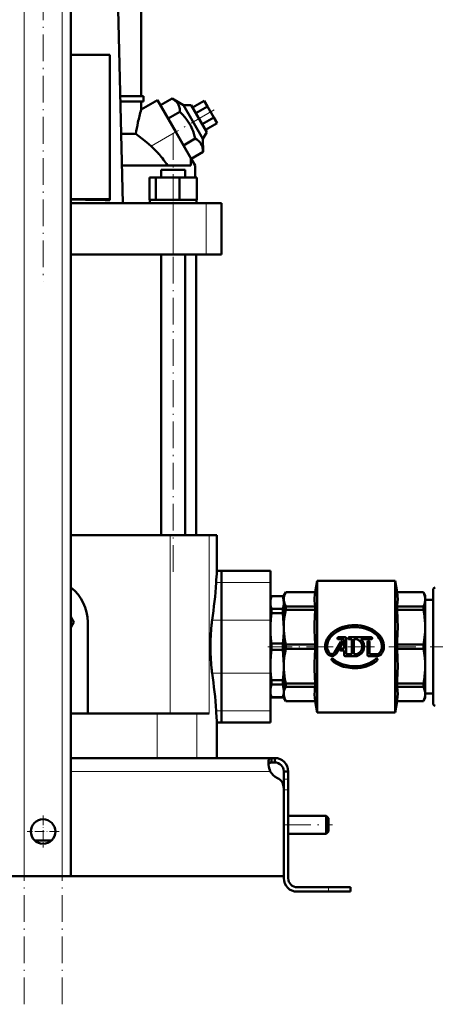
# Model space of a CAD drawing. Extents: x -1351 to 1763, y -1300 to 612.
# Tile 5 of 84: x -1078 to -892, y -326 to 116. Entities that reach past the tile are written whole.
import ezdxf

# ---------------------------------------------------------------- set-up
doc = ezdxf.new("R2010")
doc.units = 0
doc.linetypes.add('DASHDOT', pattern=[18.5, 12, -3, 0.5, -3])

msp = doc.modelspace()

# ---------------------------------------------------------------- linework, layer by layer
at = {"color": 7, "linetype": 'DASHDOT', "lineweight": 18}
for p, q in [((-1076.13, -326), (-1076.13, 364.9)), ((-1059.13, -326), (-1059.13, 364.9)), ((-1067.63, 146.42), (-1067.63, -1.66)), ((-990.85, 75.61), (-1009.54, 64.82)), ((-1009.3, -131.83), (-1009.3, 65.09)), ((-881.91, -165.42), (-966.71, -165.42)), ((-959.43, -245.42), (-937.83, -245.42))]:
    msp.add_line(p, q, dxfattribs=at)
at = {"color": 7, "lineweight": 18}
for p, q in [((-1076.13, -268.42), (-1076.13, 307.33)), ((-1059.13, -268.42), (-1059.13, 307.33)), ((-1019.18, 59.25), (-1008.05, 65.68)), ((-1009.29, 10.68), (-1009.29, 33.68)), ((-994.42, 10.68), (-994.42, 33.68)), ((-1010.62, -115.42), (-1010.62, -195.42)), ((-993.12, -115.42), (-993.12, -195.42)), ((-987.63, -136.66), (-989.98, -136.66)), ((-987.63, -136.66), (-965.63, -136.66)), ((-991.8, -153.58), (-987.63, -153.58)), ((-987.63, -153.58), (-965.63, -153.58)), ((-987.63, -177.27), (-991.8, -177.27)), ((-987.63, -177.27), (-965.63, -177.27)), ((-987.63, -194.18), (-989.98, -194.18)), ((-987.63, -194.18), (-965.63, -194.18)), ((-1016.44, -195.42), (-1016.44, -215.42)), ((-998.69, -195.42), (-998.69, -215.42)), ((-1055.13, -221.42), (-965.66, -221.42)), ((-957.63, -224.84), (-959.63, -224.84)), ((-957.63, -229.67), (-959.63, -229.67)), ((-939.63, -273.42), (-939.63, -275.42))]:
    msp.add_line(p, q, dxfattribs=at)
at = {"color": 7, "lineweight": 50}
for p, q in [((-1055.13, -268.42), (-1055.13, 307.33)), ((-1031.84, 33.68), (-1034.3, 133.78)), ((-1023.63, 81.83), (-1023.63, 134.08)), ((-1037.63, 100.39), (-1055.13, 100.39)), ((-1037.63, 35.48), (-1037.63, 100.39)), ((-1033.02, 81.83), (-1022.63, 81.83)), ((-1023.63, 75.73), (-1016.3, 79.97)), ((-1022.63, 79.33), (-1022.63, 81.83)), ((-1008.05, 65.68), (-1016.3, 79.97)), ((-1014.98, 77.68), (-1009.71, 80.72)), ((-1009.71, 80.72), (-1004.62, 77.74)), ((-1000.54, 76.68), (-995.35, 79.68)), ((-993.9, 77.18), (-995.35, 79.68)), ((-1022.63, 79.33), (-1032.96, 79.33)), ((-1023.63, 75.73), (-1023.63, 79.33)), ((-1011.51, 71.68), (-1014.98, 77.68)), ((-1004.62, 77.74), (-1001.16, 77.74)), ((-1004.62, 77.74), (-995.89, 62.61)), ((-994.16, 65.61), (-1001.16, 77.74)), ((-999.1, 74.18), (-993.9, 77.18)), ((-991.02, 72.18), (-993.9, 77.18)), ((-1011.51, 71.68), (-1006.25, 74.72)), ((-1004.58, 59.68), (-1011.51, 71.68)), ((-996.21, 69.18), (-991.02, 72.18)), ((-989.57, 69.68), (-991.02, 72.18)), ((-994.77, 66.68), (-989.57, 69.68)), ((-1032.6, 64.8), (-1026.02, 64.8)), ((-1001.3, 53.99), (-1008.05, 65.68)), ((-1004.58, 59.68), (-999.32, 62.72)), ((-994.16, 65.61), (-995.89, 62.61)), ((-995.89, 62.61), (-995.85, 56.72)), ((-1001.12, 53.68), (-1004.58, 59.68)), ((-1001.3, 53.99), (-1001.41, 53.92)), ((-1001.41, 50.68), (-1001.41, 53.92)), ((-1001.3, 53.99), (-999.38, 50.66)), ((-1001.12, 53.68), (-995.85, 56.72)), ((-1001.41, 50.68), (-1032.25, 50.68)), ((-1014.68, 48.68), (-1005.49, 48.68)), ((-1014.68, 45.18), (-1014.68, 48.68)), ((-1005.49, 48.68), (-1003.92, 48.68)), ((-1003.92, 45.18), (-1003.92, 48.68)), ((-999.38, 45.18), (-999.38, 50.66)), ((-1019.89, 45.18), (-1017.05, 45.18)), ((-1019.89, 35.18), (-1019.89, 45.18)), ((-1017.05, 35.18), (-1017.05, 45.18)), ((-1017.05, 45.18), (-1006.46, 45.18)), ((-1006.46, 35.18), (-1006.46, 45.18)), ((-1006.46, 45.18), (-998.7, 45.18)), ((-998.7, 35.18), (-998.7, 45.18)), ((-998.7, 35.18), (-998.7, 45.18)), ((-1055.13, 35.48), (-1037.63, 35.48)), ((-1037.63, 35.07), (-1037.63, 35.48)), ((-1055.13, 33.68), (-1009.29, 33.68)), ((-1019.89, 35.18), (-1019.75, 35.18)), ((-1019.75, 35.18), (-1017.34, 35.18)), ((-1019.75, 35.18), (-1019.75, 33.68)), ((-1017.34, 35.18), (-1017.05, 35.18)), ((-1017.05, 35.18), (-1015.96, 35.18)), ((-1015.96, 35.18), (-1009.3, 35.18)), ((-1009.3, 35.18), (-1007.55, 35.18)), ((-1009.29, 33.68), (-994.42, 33.68)), ((-1007.55, 35.18), (-1006.46, 35.18)), ((-1006.46, 35.18), (-1005.66, 35.18)), ((-1005.66, 35.18), (-999.5, 35.18)), ((-999.5, 35.18), (-998.7, 35.18)), ((-998.99, 35.18), (-998.85, 35.18)), ((-998.85, 35.18), (-998.85, 33.68)), ((-998.85, 35.18), (-998.85, 33.68)), ((-994.42, 33.68), (-987.63, 33.68)), ((-987.63, 10.68), (-987.63, 33.68)), ((-1009.29, 10.68), (-1055.13, 10.68)), ((-1014.68, -115.42), (-1014.68, 10.68)), ((-994.42, 10.68), (-1009.29, 10.68)), ((-1003.92, -115.42), (-1003.92, 10.68)), ((-998.88, 10.68), (-998.88, -115.42)), ((-987.63, 10.68), (-994.42, 10.68)), ((-1010.62, -115.42), (-1055.13, -115.42)), ((-1010.62, -115.42), (-993.12, -115.42)), ((-993.12, -115.42), (-989.63, -115.42)), ((-989.63, -131.42), (-989.63, -115.42)), ((-989.63, -131.42), (-987.63, -131.42)), ((-987.63, -131.42), (-987.63, -136.66)), ((-987.63, -136.66), (-987.63, -131.42)), ((-987.63, -131.42), (-965.63, -131.42)), ((-965.63, -131.42), (-965.63, -136.66)), ((-987.63, -153.58), (-987.63, -136.66)), ((-987.63, -136.66), (-987.63, -153.58)), ((-965.63, -153.58), (-965.63, -136.66)), ((-945.51, -140.92), (-944.63, -135.92)), ((-909.63, -135.92), (-944.63, -135.92)), ((-944.63, -135.92), (-944.63, -194.92)), ((-909.63, -135.92), (-909.63, -165.42)), ((-908.75, -140.92), (-909.63, -135.92)), ((-959.63, -142.42), (-958.77, -140.92)), ((-958.77, -140.92), (-958.77, -140.94)), ((-958.77, -140.92), (-945.51, -140.92)), ((-958.77, -140.94), (-945.51, -140.94)), ((-945.51, -140.92), (-945.51, -140.94)), ((-908.75, -140.92), (-908.75, -140.94)), ((-908.75, -140.92), (-897, -140.92)), ((-908.75, -140.94), (-897, -140.94)), ((-897, -140.92), (-897, -140.94)), ((-896.13, -142.42), (-897, -140.92)), ((-892.63, -139.92), (-892.63, -165.42)), ((-965.63, -143.92), (-965.18, -142.67)), ((-965.63, -145.56), (-965.63, -143.92)), ((-965.63, -157.2), (-965.63, -145.56)), ((-965.18, -142.71), (-965.18, -142.67)), ((-965.18, -142.67), (-960.09, -142.67)), ((-965.18, -142.71), (-960.09, -142.71)), ((-960.09, -142.71), (-960.09, -142.67)), ((-959.63, -143.92), (-960.09, -142.67)), ((-959.63, -142.42), (-959.63, -144.17)), ((-959.63, -144.17), (-959.63, -156.62)), ((-896.13, -142.42), (-896.13, -144.17)), ((-896.13, -144.17), (-896.13, -156.62)), ((-892.63, -144.42), (-896.13, -144.42)), ((-965.18, -150.32), (-965.18, -148.41)), ((-965.18, -148.41), (-960.09, -148.41)), ((-960.09, -150.32), (-960.09, -148.41)), ((-945.51, -147.4), (-958.77, -147.4)), ((-958.77, -147.4), (-958.77, -148.82)), ((-958.77, -148.82), (-945.51, -148.82)), ((-945.51, -147.4), (-945.51, -148.82)), ((-897, -147.4), (-908.75, -147.4)), ((-908.75, -147.4), (-908.75, -148.82)), ((-908.75, -148.82), (-897, -148.82)), ((-897, -147.4), (-897, -148.82)), ((-1055.13, -152.07), (-1053.78, -154.42)), ((-1053.78, -154.42), (-1055.13, -156.77)), ((-1047.63, -154.42), (-1047.63, -195.42)), ((-987.63, -153.58), (-987.63, -177.27)), ((-987.63, -177.27), (-987.63, -153.58)), ((-965.63, -153.58), (-965.63, -177.27)), ((-965.18, -150.32), (-960.09, -150.32)), ((-965.63, -173.65), (-965.63, -157.2)), ((-959.63, -156.62), (-959.63, -174.22)), ((-896.13, -156.62), (-896.13, -165.42)), ((-933.95, -163.3), (-936.85, -168.04)), ((-932.08, -161.22), (-935.08, -161.22)), ((-935.08, -162.12), (-932.77, -162.12)), ((-932.53, -166.23), (-932.53, -162.36)), ((-931.63, -161.67), (-931.63, -168.72)), ((-920.38, -161.22), (-930.22, -161.22)), ((-930.22, -162.12), (-929.11, -162.12)), ((-929.11, -168.72), (-929.11, -162.12)), ((-928.21, -162.12), (-926.84, -162.12)), ((-928.21, -162.12), (-928.21, -168.72)), ((-925.06, -162.12), (-920.38, -162.12)), ((-922.03, -169.17), (-922.03, -163.23)), ((-921.13, -163.23), (-921.13, -168.72)), ((-965.18, -166.78), (-965.18, -164.07)), ((-965.18, -164.07), (-960.09, -164.07)), ((-965.18, -166.78), (-960.09, -166.78)), ((-960.09, -166.78), (-960.09, -164.07)), ((-945.51, -164.42), (-958.77, -164.42)), ((-958.77, -164.42), (-958.77, -166.43)), ((-958.77, -166.43), (-945.51, -166.43)), ((-945.51, -164.42), (-945.51, -166.43)), ((-936.09, -168.51), (-933.18, -163.77)), ((-932.53, -166.23), (-933.97, -166.23)), ((-933.97, -167.13), (-932.53, -167.13)), ((-932.53, -169.17), (-932.53, -167.13)), ((-909.63, -165.42), (-909.63, -194.92)), ((-897, -164.42), (-908.75, -164.42)), ((-908.75, -164.42), (-908.75, -165.42)), ((-908.75, -165.42), (-908.75, -166.43)), ((-908.75, -166.43), (-897, -166.43)), ((-897, -165.42), (-897, -164.42)), ((-897, -166.43), (-897, -165.42)), ((-896.13, -165.42), (-896.13, -174.22)), ((-892.63, -165.42), (-892.63, -190.92)), ((-932.08, -169.62), (-926.77, -169.62)), ((-929.11, -168.72), (-931.63, -168.72)), ((-926.84, -168.72), (-928.21, -168.72)), ((-921.58, -169.62), (-917.53, -169.62)), ((-917.53, -168.72), (-921.13, -168.72)), ((-965.63, -185.29), (-965.63, -173.65)), ((-959.63, -174.22), (-959.63, -186.67)), ((-896.13, -174.22), (-896.13, -186.67)), ((-987.63, -194.18), (-987.63, -177.27)), ((-987.63, -177.27), (-987.63, -194.18)), ((-965.63, -194.18), (-965.63, -177.27)), ((-965.18, -182.44), (-965.18, -180.52)), ((-960.09, -180.52), (-965.18, -180.52)), ((-960.09, -182.44), (-960.09, -180.52)), ((-965.63, -186.92), (-965.63, -185.29)), ((-965.18, -182.44), (-960.09, -182.44)), ((-945.51, -182.02), (-958.77, -182.02)), ((-958.77, -182.02), (-958.77, -183.44)), ((-958.77, -183.44), (-945.51, -183.44)), ((-945.51, -182.02), (-945.51, -183.44)), ((-897, -182.02), (-908.75, -182.02)), ((-908.75, -182.02), (-908.75, -183.44)), ((-908.75, -183.44), (-897, -183.44)), ((-897, -182.02), (-897, -183.44)), ((-965.63, -186.92), (-965.18, -188.17)), ((-965.18, -188.17), (-965.18, -188.13)), ((-965.18, -188.13), (-960.09, -188.13)), ((-965.18, -188.17), (-960.09, -188.17)), ((-959.63, -186.92), (-960.09, -188.17)), ((-960.09, -188.17), (-960.09, -188.13)), ((-959.63, -186.67), (-959.63, -188.42)), ((-959.63, -188.42), (-958.77, -189.92)), ((-945.51, -189.9), (-958.77, -189.9)), ((-958.77, -189.92), (-958.77, -189.9)), ((-958.77, -189.92), (-945.51, -189.92)), ((-945.51, -189.9), (-945.51, -189.92)), ((-945.51, -189.92), (-944.63, -194.92)), ((-908.75, -189.92), (-909.63, -194.92)), ((-897, -189.9), (-908.75, -189.9)), ((-908.75, -189.9), (-908.75, -189.92)), ((-908.75, -189.92), (-897, -189.92)), ((-896.13, -188.42), (-897, -189.92)), ((-897, -189.9), (-897, -189.92)), ((-892.63, -186.42), (-896.13, -186.42)), ((-896.13, -186.67), (-896.13, -188.42)), ((-989.98, -194.18), (-989.91, -195.42)), ((-987.63, -194.18), (-987.63, -199.42)), ((-987.63, -199.42), (-987.63, -194.18)), ((-965.63, -194.18), (-965.63, -199.42)), ((-1055.13, -195.42), (-1016.44, -195.42)), ((-1016.44, -195.42), (-998.69, -195.42)), ((-998.69, -195.42), (-993.12, -195.42)), ((-909.63, -194.92), (-944.63, -194.92)), ((-989.63, -215.42), (-989.63, -199.42)), ((-989.63, -199.42), (-987.63, -199.42)), ((-987.63, -199.42), (-965.63, -199.42)), ((-1055.13, -215.42), (-965.17, -215.42)), ((-965.17, -215.42), (-965.17, -217.42)), ((-965.17, -215.42), (-963.63, -215.42)), ((-963.63, -215.42), (-963.63, -217.42)), ((-965.17, -217.42), (-963.63, -217.42)), ((-957.63, -221.42), (-959.63, -221.42)), ((-959.63, -221.42), (-959.63, -224.84)), ((-959.63, -229.67), (-959.63, -224.84)), ((-957.63, -224.84), (-957.63, -221.42)), ((-957.63, -229.67), (-957.63, -224.84)), ((-959.63, -268.42), (-959.63, -228.94)), ((-959.63, -269.42), (-959.63, -229.67)), ((-957.63, -269.42), (-957.63, -229.67)), ((-957.63, -241.42), (-940.63, -241.42)), ((-940.63, -245.42), (-940.63, -241.42)), ((-939.63, -242.42), (-940.63, -241.42)), ((-939.63, -245.42), (-939.63, -242.42)), ((-940.63, -249.42), (-940.63, -245.42)), ((-939.63, -248.42), (-939.63, -245.42)), ((-957.63, -249.42), (-940.63, -249.42)), ((-939.63, -248.42), (-940.63, -249.42)), ((-1071.41, -252.42), (-1067.63, -252.42)), ((-1067.63, -252.42), (-1063.86, -252.42)), ((-1067.63, -268.42), (-1175.63, -268.42)), ((-1076.13, -268.42), (-1080.13, -268.42)), ((-1076.13, -268.42), (-1059.13, -268.42)), ((-1067.63, -268.42), (-959.63, -268.42)), ((-1055.13, -268.42), (-1059.13, -268.42)), ((-953.63, -273.42), (-939.63, -273.42)), ((-929.63, -273.42), (-939.63, -273.42)), ((-929.63, -273.42), (-929.63, -275.42)), ((-939.63, -275.42), (-953.63, -275.42)), ((-929.63, -275.42), (-939.63, -275.42))]:
    msp.add_line(p, q, dxfattribs=at)
at = {"color": 7, "linetype": 'DASHDOT', "lineweight": 18, "ltscale": 0.02925}
for p, q in [((-934.5, -161.67), (-935.67, -161.67)), ((-935.08, -161.09), (-935.08, -162.26)), ((-932.98, -163.53), (-934.15, -163.53)), ((-933.57, -162.95), (-933.57, -164.12)), ((-929.64, -161.67), (-930.81, -161.67)), ((-930.22, -161.09), (-930.22, -162.26)), ((-921, -163.23), (-922.17, -163.23)), ((-921.58, -162.65), (-921.58, -163.82)), ((-919.8, -161.67), (-920.97, -161.67)), ((-920.38, -161.09), (-920.38, -162.26)), ((-933.39, -166.68), (-934.56, -166.68)), ((-933.97, -166.1), (-933.97, -167.27)), ((-937.22, -171.21), (-938.39, -171.21)), ((-937.81, -170.63), (-937.81, -171.8)), ((-917.37, -171.21), (-918.54, -171.21)), ((-917.96, -170.63), (-917.96, -171.8))]:
    msp.add_line(p, q, dxfattribs=at)
at = {"color": 7, "linetype": 'DASHDOT', "lineweight": 18, "ltscale": 0.060001}
msp.add_line((-959.83, -229.67), (-957.43, -229.67), dxfattribs=at)
at = {"color": 7, "linetype": 'DASHDOT', "lineweight": 18, "ltscale": 0.3575}
msp.add_line((-1067.63, -241.27), (-1067.63, -255.57), dxfattribs=at)
at = {"color": 7, "linetype": 'DASHDOT', "lineweight": 18, "ltscale": 0.357501}
msp.add_line((-1060.48, -248.42), (-1074.78, -248.42), dxfattribs=at)
at = {"color": 7, "linetype": 'DASHDOT', "lineweight": 18, "ltscale": 0.06}
msp.add_line((-939.63, -275.62), (-939.63, -273.22), dxfattribs=at)
at = {"color": 7, "lineweight": 50}
for points in [[(-1006.25, 74.72), (-1006.27, 75.4), (-1006.34, 76.05), (-1006.43, 76.57), (-1006.56, 77.08), (-1006.85, 77.83), (-1007.23, 78.52), (-1007.72, 79.15), (-1008.31, 79.73), (-1008.96, 80.24), (-1009.71, 80.72)], [(-999.32, 62.72), (-999.63, 63.87), (-999.97, 64.97), (-1000.33, 65.99), (-1000.73, 66.98), (-1001.41, 68.42), (-1002.19, 69.79), (-1003.07, 71.11), (-1004.07, 72.38), (-1005.1, 73.56), (-1006.25, 74.72)], [(-1019.18, 59.25), (-1021.24, 61.05), (-1023.32, 62.76), (-1024.68, 63.81), (-1026.02, 64.8)], [(-995.85, 56.72), (-995.88, 57.4), (-995.94, 58.05), (-996.04, 58.57), (-996.17, 59.08), (-996.45, 59.83), (-996.84, 60.52), (-997.32, 61.15), (-997.92, 61.73), (-998.57, 62.24), (-999.32, 62.72)], [(-959.63, -144.17), (-959.58, -143.37), (-959.41, -142.57), (-959.15, -141.78), (-958.77, -140.94)], [(-945.51, -147.4), (-945.69, -146.06), (-945.77, -144.8), (-945.77, -143.55), (-945.69, -142.28), (-945.51, -140.94)], [(-908.75, -140.94), (-908.55, -142.64), (-908.49, -144.25), (-908.52, -145.32), (-908.67, -146.89), (-908.75, -147.4)], [(-896.13, -144.17), (-896.16, -143.55), (-896.27, -142.92), (-896.43, -142.28), (-896.83, -141.29), (-897, -140.94)], [(-965.18, -142.71), (-965.46, -143.85), (-965.61, -144.99), (-965.63, -145.56)], [(-965.63, -145.56), (-965.58, -146.51), (-965.43, -147.46), (-965.18, -148.41)], [(-959.63, -145.55), (-959.68, -144.6), (-959.84, -143.66), (-960.09, -142.71)], [(-960.09, -148.41), (-959.8, -147.27), (-959.65, -146.13), (-959.63, -145.56)], [(-959.63, -144.17), (-959.6, -144.76), (-959.51, -145.35), (-959.36, -145.96), (-959.15, -146.56), (-958.77, -147.4)], [(-897, -147.4), (-896.55, -146.39), (-896.27, -145.42), (-896.16, -144.8), (-896.13, -144.17)], [(-958.77, -148.82), (-959.07, -150.37), (-959.39, -152.57), (-959.58, -154.73), (-959.63, -156.62)], [(-945.51, -164.42), (-945.69, -161.18), (-945.77, -158.12), (-945.77, -155.12), (-945.69, -152.06), (-945.51, -148.82)], [(-908.75, -148.82), (-908.55, -152.92), (-908.49, -156.8), (-908.52, -159.39), (-908.67, -163.18), (-908.75, -164.42)], [(-896.13, -156.62), (-896.16, -155.12), (-896.27, -153.6), (-896.43, -152.06), (-896.68, -150.47), (-897, -148.82)], [(-965.18, -150.32), (-965.46, -153.07), (-965.61, -155.82), (-965.63, -157.2)], [(-959.63, -157.2), (-959.68, -154.9), (-959.84, -152.61), (-960.09, -150.32)], [(-992.04, -155.53), (-992.22, -157.66), (-992.36, -160.03), (-992.44, -162.7), (-992.47, -165.42)], [(-965.63, -157.2), (-965.58, -159.49), (-965.43, -161.78), (-965.18, -164.07)], [(-960.09, -164.07), (-959.8, -161.32), (-959.65, -158.57), (-959.63, -157.2)], [(-959.63, -156.62), (-959.6, -158.04), (-959.51, -159.47), (-959.36, -160.93), (-959.15, -162.38), (-958.77, -164.42)], [(-914.68, -165.42), (-914.74, -164.55), (-914.89, -163.7), (-915.15, -162.86), (-915.52, -162.02), (-915.99, -161.22), (-916.54, -160.47), (-917.22, -159.71), (-917.98, -159.02), (-918.8, -158.4), (-919.77, -157.78), (-920.81, -157.25), (-921.89, -156.8), (-922.79, -156.49), (-923.71, -156.24), (-925.03, -155.98), (-926.38, -155.81), (-927.74, -155.75), (-929.09, -155.79), (-930.45, -155.93), (-931.79, -156.18), (-933.1, -156.53), (-934.36, -156.99), (-935.52, -157.53), (-936.58, -158.14), (-937.56, -158.84), (-938.4, -159.57), (-939.12, -160.34), (-939.74, -161.17), (-940.25, -162.03), (-940.62, -162.89), (-940.89, -163.78), (-941.03, -164.6), (-941.08, -165.42)], [(-940.18, -165.42), (-940.15, -164.81), (-940.06, -164.21), (-939.91, -163.61), (-939.71, -163.02), (-939.44, -162.44), (-939.13, -161.88), (-938.75, -161.32), (-938.32, -160.79), (-937.64, -160.09), (-936.87, -159.44), (-936.04, -158.86), (-935.33, -158.45), (-934.59, -158.07), (-933.47, -157.61), (-932.31, -157.24), (-931.12, -156.96), (-929.81, -156.76), (-928.49, -156.66), (-927.17, -156.66), (-925.82, -156.77), (-924.49, -156.99), (-923.22, -157.3), (-921.99, -157.72), (-920.87, -158.22), (-919.8, -158.81), (-918.85, -159.47), (-918.04, -160.17), (-917.32, -160.94), (-916.75, -161.7), (-916.28, -162.52), (-915.94, -163.34), (-915.74, -164.02), (-915.62, -164.72), (-915.58, -165.42)], [(-896.13, -156.62), (-896.21, -158.88), (-896.43, -161.19), (-896.83, -163.59), (-897, -164.42)], [(-992.47, -165.42), (-992.44, -168.13), (-992.36, -170.78), (-992.22, -173.17), (-992.04, -175.31)], [(-965.18, -166.78), (-965.46, -169.52), (-965.61, -172.27), (-965.63, -173.65)], [(-959.63, -173.65), (-959.68, -171.35), (-959.84, -169.06), (-960.09, -166.78)], [(-958.77, -166.43), (-959.07, -167.97), (-959.39, -170.17), (-959.58, -172.34), (-959.63, -174.22)], [(-945.51, -182.02), (-945.69, -178.79), (-945.77, -175.72), (-945.77, -172.72), (-945.69, -169.66), (-945.51, -166.43)], [(-908.75, -166.43), (-908.55, -170.53), (-908.49, -174.4), (-908.52, -176.99), (-908.67, -180.78), (-908.75, -182.02)], [(-897, -166.43), (-896.62, -168.39), (-896.35, -170.36), (-896.18, -172.33), (-896.13, -174.22)], [(-938.11, -171.55), (-937.12, -172.34), (-936.05, -173.03), (-934.9, -173.62), (-933.69, -174.11), (-932.78, -174.41), (-931.86, -174.65), (-930.88, -174.84), (-929.9, -174.98), (-928.87, -175.07), (-927.84, -175.1), (-926.46, -175.04), (-925.09, -174.88), (-923.74, -174.61), (-922.46, -174.25), (-921.22, -173.78), (-920.11, -173.25), (-919.06, -172.63), (-918.08, -171.91), (-917.66, -171.55)], [(-918.26, -170.88), (-919.2, -171.63), (-920.24, -172.29), (-921.36, -172.86), (-922.53, -173.32), (-923.41, -173.6), (-924.32, -173.82), (-925.27, -174), (-926.23, -174.12), (-927.24, -174.19), (-928.24, -174.19), (-929.59, -174.11), (-930.92, -173.92), (-932.22, -173.63), (-932.98, -173.41), (-933.72, -173.14), (-934.4, -172.86), (-935.06, -172.54), (-935.93, -172.05), (-936.75, -171.49), (-937.51, -170.88)], [(-965.63, -173.65), (-965.58, -175.95), (-965.43, -178.24), (-965.18, -180.52)], [(-960.09, -180.52), (-959.8, -177.78), (-959.65, -175.03), (-959.63, -173.65)], [(-959.63, -174.22), (-959.6, -175.64), (-959.51, -177.08), (-959.36, -178.53), (-959.15, -179.99), (-958.77, -182.02)], [(-897, -182.02), (-896.68, -180.38), (-896.43, -178.79), (-896.27, -177.24), (-896.16, -175.72), (-896.13, -174.22)], [(-965.18, -182.44), (-965.46, -183.58), (-965.61, -184.72), (-965.63, -185.29)], [(-965.63, -185.29), (-965.58, -186.24), (-965.43, -187.19), (-965.18, -188.13)], [(-959.63, -185.29), (-959.68, -184.34), (-959.84, -183.39), (-960.09, -182.44)], [(-960.09, -188.13), (-959.8, -187), (-959.65, -185.86), (-959.63, -185.3)], [(-958.77, -183.44), (-959.07, -184.08), (-959.39, -184.99), (-959.58, -185.89), (-959.63, -186.67)], [(-945.51, -189.9), (-945.7, -188.35), (-945.78, -186.88), (-945.74, -185.42), (-945.65, -184.46), (-945.51, -183.44)], [(-908.75, -183.44), (-908.55, -185.14), (-908.49, -186.75), (-908.52, -187.82), (-908.67, -189.39), (-908.75, -189.9)], [(-896.13, -186.67), (-896.16, -186.05), (-896.27, -185.42), (-896.43, -184.78), (-896.83, -183.79), (-897, -183.44)], [(-959.63, -186.67), (-959.6, -187.26), (-959.51, -187.85), (-959.36, -188.46), (-959.15, -189.06), (-958.77, -189.9)], [(-897, -189.9), (-896.61, -189.05), (-896.34, -188.24), (-896.18, -187.45), (-896.13, -186.67)], [(-966.51, -217.55), (-966.49, -217.09), (-966.44, -216.68), (-966.31, -216.21), (-966.11, -215.85), (-965.84, -215.6), (-965.53, -215.46), (-965.17, -215.42)], [(-965.66, -221.42), (-966.03, -220.44), (-966.29, -219.43), (-966.45, -218.46), (-966.51, -217.55)], [(-965.17, -217.42), (-965.47, -217.44), (-965.74, -217.5), (-966.04, -217.65), (-966.26, -217.88), (-966.41, -218.18), (-966.46, -218.36)], [(-966.46, -218.36), (-966.33, -217.98), (-966.1, -217.7), (-965.78, -217.51), (-965.38, -217.43), (-965.17, -217.42)]]:
    msp.add_lwpolyline(points, dxfattribs=at)
msp.add_circle((-1067.63, -248.42), 5.5, dxfattribs=at)
for centre, radius, start, end in [((-912.82, 45.36), 114.9, 164.6726, 167.6521), ((-937.87, 50.93), 89.23, 167.704, 171.0553), ((-1049.22, 25.76), 44.98, 41.687, 48.1143), ((-1048.9, 26.03), 44.57, 33.5656, 41.6881), ((-1065.99, -1249.09), 1284.48, 88.73488, 89.51559), ((-517.6, -165.72), 473.27, 175.8444, 176.4801), ((-1177.65, -125.09), 188.02, 351.286, 356.4728), ((-1067.63, -154.42), 20, 360, 51.318), ((-891.63, -139.92), 1, 90, 180), ((-952.44, -159.44), 39.79, 171.534, 174.366), ((-935.08, -161.67), 0.45, 90, 270), ((-933.57, -163.53), 0.45, 328.5, 148.5), ((-932.77, -162.36), 0.24, 359.9916, 90.0084), ((-932.08, -161.67), 0.45, 360, 90), ((-930.22, -161.67), 0.45, 90, 270), ((-927.88, -165.42), 3.46, 287.5359, 72.4641), ((-927.88, -165.42), 4.34, 284.804, 49.4319), ((-921.58, -163.23), 0.45, 360, 180), ((-920.38, -161.67), 0.45, 270, 90), ((-935.79, -165.42), 5.29, 180, 219.0733), ((-935.79, -165.42), 4.39, 180, 219.0733), ((-933.97, -166.68), 0.45, 90, 270), ((-919.89, -165.42), 4.31, 316.3972, 360), ((-919.89, -165.42), 5.21, 316.3972, 0), ((-938.08, -167.28), 2.34, 219.0733, 328.5), ((-938.08, -167.28), 1.44, 219.0733, 328.5), ((-937.81, -171.21), 0.45, 48.094, 228.094), ((-932.08, -169.17), 0.45, 180, 270), ((-921.58, -169.17), 0.45, 180, 270), ((-917.96, -171.21), 0.45, 311.906, 131.906), ((-917.53, -167.67), 1.05, 270, 316.3972), ((-917.53, -167.67), 1.95, 270, 316.3972), ((-952.44, -171.41), 39.79, 185.634, 188.466), ((-1177.65, -205.75), 188.02, 3.5272, 8.714), ((-891.63, -190.92), 1, 180, 270), ((-516.18, -165.03), 474.7, 183.6712, 184.1551), ((-963.63, -221.42), 6, 360, 90), ((-955.67, -217.17), 10.86, 186.3205, 203.0632), ((-963.63, -221.42), 4, 360, 90), ((-959.51, -218.08), 7, 208.483, 244.7303), ((-964.63, -228.94), 5, 0, 64.7303), ((-953.63, -269.42), 6, 180, 270), ((-953.63, -269.42), 4, 180, 270)]:
    msp.add_arc(centre, radius, start, end, dxfattribs=at)

doc.saveas('drawing.dxf')
